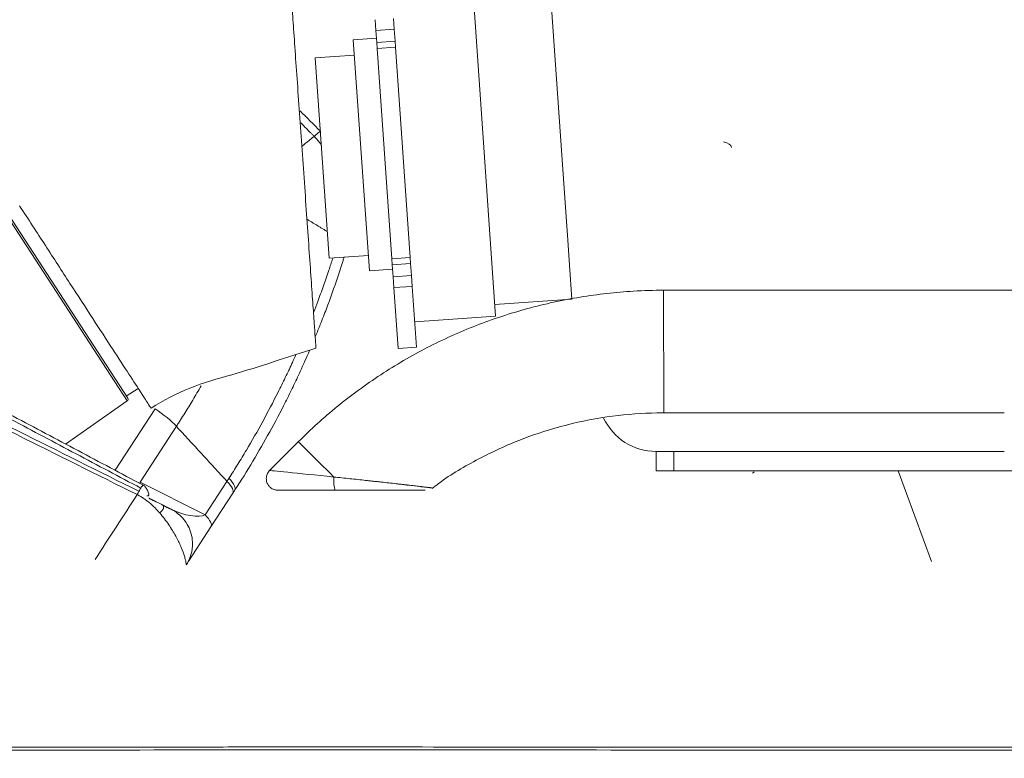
# Model space of a CAD drawing. Header units: millimetres. Extents: x -8 to 594, y 0 to 420.
# Tile 99 of 249: x 148 to 161, y 216 to 226. Entities that reach past the tile are written whole.
import ezdxf

# ---------------------------------------------------------------- set-up
doc = ezdxf.new("R2010")
doc.units = ezdxf.units.MM
doc.layers.add('1', color=7, linetype='Continuous', true_color=0xffffff)

msp = doc.modelspace()

# ---------------------------------------------------------------- linework, layer by layer
at = {"layer": '1', "color": 155, "linetype": 'Continuous', "lineweight": 18}
for p, q in [((154.064, 226.33), (154.371, 221.941)), ((155.266, 223.472), (155.065, 226.355)), ((152.819, 225.642), (152.809, 225.781)), ((153.049, 225.798), (153.058, 225.659)), ((152.819, 225.642), (152.83, 225.484)), ((153.069, 225.501), (153.058, 225.659)), ((152.826, 225.542), (152.527, 225.521)), ((152.527, 225.521), (152.736, 222.528)), ((152.83, 225.484), (152.835, 225.406)), ((153.075, 225.423), (153.069, 225.501)), ((152.541, 225.321), (152.032, 225.286)), ((152.835, 225.406), (153.026, 222.685)), ((153.265, 222.702), (153.075, 225.423)), ((152.032, 225.286), (152.213, 222.692)), ((155.305, 222.924), (155.266, 223.472)), ((148.05, 223.269), (149.604, 220.877)), ((155.327, 222.602), (155.305, 222.924)), ((152.213, 222.692), (152.722, 222.728)), ((153.026, 222.685), (153.031, 222.607)), ((153.27, 222.624), (153.265, 222.702)), ((152.736, 222.528), (153.035, 222.549)), ((153.031, 222.607), (153.042, 222.449)), ((153.282, 222.466), (153.27, 222.624)), ((155.358, 222.16), (155.327, 222.602)), ((153.052, 222.31), (153.042, 222.449)), ((153.282, 222.466), (153.291, 222.327)), ((153.107, 221.522), (153.052, 222.31)), ((153.291, 222.327), (153.346, 221.538)), ((203.741, 222.284), (156.548, 222.276)), ((203.741, 222.284), (156.548, 222.276)), ((154.36, 222.091), (155.358, 222.16)), ((153.323, 221.868), (154.371, 221.941)), ((153.107, 221.522), (153.346, 221.538)), ((149.586, 220.904), (149.74, 221.004)), ((148.8, 220.284), (149.597, 220.842)), ((156.549, 220.688), (160.962, 220.689)), ((156.549, 220.688), (160.962, 220.689)), ((151.816, 220.315), (151.443, 219.942)), ((151.816, 220.315), (151.443, 219.942)), ((156.45, 220.189), (156.68, 220.189)), ((156.45, 219.939), (156.45, 220.189)), ((156.68, 220.189), (160.962, 220.189)), ((156.68, 219.939), (156.45, 219.939)), ((156.68, 219.939), (162.747, 219.939)), ((159.588, 219.939), (160.017, 218.763)), ((150.968, 219.65), (150.683, 219.211)), ((150.683, 219.211), (150.398, 218.772))]:
    msp.add_line(p, q, dxfattribs=at)
at = {"layer": '1', "color": 155, "linetype": 'Continuous', "lineweight": 13}
for p, q in [((153.058, 225.659), (152.819, 225.642)), ((152.83, 225.484), (153.069, 225.501)), ((153.075, 225.423), (152.835, 225.406)), ((148.03, 223.256), (149.597, 220.842)), ((153.026, 222.685), (153.265, 222.702)), ((153.27, 222.624), (153.031, 222.607)), ((153.042, 222.449), (153.282, 222.466)), ((153.291, 222.327), (153.052, 222.31)), ((156.548, 222.276), (156.549, 220.688)), ((156.548, 222.276), (156.549, 220.688)), ((149.442, 219.944), (149.959, 220.74)), ((150.235, 220.514), (149.765, 219.789)), ((156.68, 220.189), (156.68, 219.939)), ((149.765, 219.789), (150.609, 219.368)), ((150.609, 219.368), (150.89, 219.801))]:
    msp.add_line(p, q, dxfattribs=at)
at = {"layer": '1', "color": 155, "linetype": 'Continuous', "lineweight": 18}
for centre, radius, start, end in [((149.583, 220.863), 0.0254, 305, 33), ((156.45, 220.939), 0.75, 205.0453, 270)]:
    msp.add_arc(centre, radius, start, end, dxfattribs=at)
at = {"layer": '1', "color": 155, "linetype": 'Continuous', "lineweight": 13}
for centre, major_axis, ratio, start_param, end_param in [((152.377, 219.753), (-0.561, 0.561), 0.001233, 4.89715, 6.2842), ((152.377, 219.753), (-0.561, 0.561), 0.001233, 4.89715, 6.2842), ((150.573, 219.961), (-0.419, 0.272), 0.240411, 3.141593, 3.929638), ((152.46, 219.836), (-1.016, 0.106), 0.001347, 4.896049, 6.281375), ((152.46, 219.836), (-1.016, 0.106), 0.001347, 4.896049, 6.281375), ((152.294, 219.837), (0, -0.15), 0.130129, 4.581229, 6.281427), ((152.294, 219.837), (0, -0.15), 0.130129, 4.581229, 6.281427), ((149.868, 219.755), (-0.067, -0.134), 0.72566, 4.814882, 4.924363), ((149.728, 219.625), (-0.0446, -0.0895), 0.026436, 4.1793, 4.685513), ((152.46, 219.686), (0.91, 0), 0.001233, 2.953183, 3.519019), ((152.46, 219.686), (0.91, 0), 0.001233, 2.953183, 3.519019), ((152.46, 219.686), (0.91, 0), 0.001233, 2.953183, 3.519019), ((150.3, 219.54), (-0.347, 0.133), 0.393819, 1.331655, 2.799958), ((150.263, 219.484), (0.419, -0.272), 0.258788, 0, 0.787486)]:
    msp.add_ellipse(centre, major_axis=major_axis, ratio=ratio, start_param=start_param, end_param=end_param, dxfattribs=at)
at = {"layer": '1', "color": 155, "linetype": 'Continuous', "lineweight": 18}
for start_param, end_param in [(1.754316, 2.953183), (1.754316, 2.953183), (3.519019, 4.528869), (3.519019, 4.528869), (3.519019, 4.528869)]:
    msp.add_ellipse((152.46, 219.686), major_axis=(0.91, 0), ratio=0.001233, start_param=start_param, end_param=end_param, dxfattribs=at)
for points, degree, knots in [([(151.701, 226.416), (151.701, 226.416), (151.703, 226.384), (151.713, 226.244), (151.729, 226.017), (151.75, 225.711), (151.776, 225.338), (151.806, 224.913), (151.839, 224.451), (151.861, 224.131), (151.872, 223.972)], 3, [0, 0, 0, 0, 0.125, 0.25, 0.375, 0.5, 0.625, 0.75, 0.875, 1, 1, 1, 1]), ([(152.101, 224.335), (152.101, 224.335), (152.101, 224.335), (152.101, 224.335), (152.101, 224.335), (152.101, 224.335), (152.101, 224.335), (152.101, 224.335), (152.101, 224.335), (152.101, 224.335), (152.101, 224.335), (152.101, 224.335), (152.101, 224.335), (152.101, 224.335), (152.101, 224.335), (152.101, 224.334), (152.101, 224.334), (152.101, 224.334), (152.101, 224.334), (152.1, 224.334), (152.1, 224.334), (152.099, 224.334), (152.098, 224.333), (152.097, 224.333), (152.096, 224.332), (152.094, 224.331), (152.093, 224.33), (152.091, 224.329), (152.091, 224.328), (152.089, 224.327), (152.089, 224.327), (152.085, 224.324), (152.082, 224.322), (152.075, 224.317), (152.071, 224.313), (152.063, 224.306), (152.053, 224.299), (152.043, 224.29), (152.031, 224.28), (152.025, 224.275), (152.019, 224.269)], 3, [0, 0, 0, 0, 0.000977, 0.000977, 0.001953, 0.001953, 0.003906, 0.003906, 0.007813, 0.007813, 0.015625, 0.015625, 0.03125, 0.03125, 0.046875, 0.046875, 0.0625, 0.0625, 0.09375, 0.09375, 0.125, 0.125, 0.1875, 0.1875, 0.25, 0.25, 0.3125, 0.3125, 0.34375, 0.34375, 0.375, 0.375, 0.5, 0.5, 0.625, 0.625, 0.75, 0.875, 0.875, 1, 1, 1, 1]), ([(151.872, 223.972), (151.883, 223.812), (151.906, 223.492), (151.938, 223.03), (151.968, 222.605), (151.994, 222.232), (152.015, 221.926), (152.031, 221.699), (152.041, 221.559), (152.043, 221.527), (152.043, 221.527), (152.043, 221.527)], 3, [0, 0, 0, 0, 0.124992, 0.249984, 0.374977, 0.499969, 0.624961, 0.749953, 0.874945, 0.999938, 1, 1, 1, 1]), ([(149.906, 220.748), (149.906, 220.748), (149.906, 220.748), (149.884, 220.782), (149.787, 220.932), (149.629, 221.176), (149.416, 221.504), (149.156, 221.903), (148.86, 222.359), (148.539, 222.854), (148.316, 223.197), (148.204, 223.369)], 3, [0, 0, 0, 0, 0.000062, 0.125055, 0.250047, 0.375039, 0.500031, 0.625023, 0.750016, 0.875008, 1, 1, 1, 1]), ([(152.407, 222.704), (152.403, 222.69), (152.376, 222.605), (152.349, 222.521), (152.279, 222.313), (152.23, 222.175), (152.166, 222.003), (152.153, 221.969), (152.126, 221.9), (152.093, 221.816), (152.06, 221.733), (152.039, 221.683)], 3, [0, 0, 0, 0, 0.041018, 0.243827, 0.243827, 0.649445, 0.649445, 0.750849, 0.750849, 0.852254, 1, 1, 1, 1]), ([(156.548, 222.276), (156.418, 222.276), (156.056, 222.265), (155.463, 222.199), (154.78, 222.05), (154.117, 221.831), (153.48, 221.544), (152.876, 221.192), (152.317, 220.783), (151.976, 220.475), (151.816, 220.315)], 3, [0, 0, 0, 0, 0.074282, 0.206989, 0.339738, 0.472487, 0.605236, 0.737985, 0.870734, 1, 1, 1, 1]), ([(156.548, 222.276), (156.418, 222.276), (156.056, 222.265), (155.463, 222.199), (154.78, 222.05), (154.117, 221.831), (153.48, 221.544), (152.876, 221.192), (152.317, 220.783), (151.976, 220.475), (151.816, 220.315)], 3, [0, 0, 0, 0, 0.074282, 0.206989, 0.339738, 0.472487, 0.605236, 0.737985, 0.870734, 1, 1, 1, 1]), ([(149.906, 220.748), (150.068, 220.85), (150.402, 221.031), (151.141, 221.227), (151.68, 221.412), (152.043, 221.527)], 3, [0, 0, 0, 0, 0.248705, 0.499136, 1, 1, 1, 1]), ([(151.96, 221.496), (151.921, 221.405), (151.881, 221.315), (151.825, 221.192), (151.809, 221.159), (151.778, 221.093), (151.73, 220.993), (151.682, 220.895), (151.583, 220.699), (151.446, 220.44), (151.228, 220.06), (151.073, 219.812), (150.993, 219.689)], 3, [0, 0, 0, 0, 0.143973, 0.143973, 0.197475, 0.197475, 0.250976, 0.35798, 0.35798, 0.571987, 0.785993, 1, 1, 1, 1]), ([(153.551, 219.709), (153.578, 219.731), (153.765, 219.879), (154.15, 220.099), (154.702, 220.357), (155.285, 220.542), (155.874, 220.655), (156.298, 220.686), (156.52, 220.688), (156.549, 220.688)], 3, [0, 0, 0, 0, 0.032477, 0.222546, 0.412615, 0.602684, 0.792754, 0.97285, 1, 1, 1, 1]), ([(153.551, 219.709), (153.578, 219.731), (153.765, 219.879), (154.15, 220.099), (154.702, 220.357), (155.285, 220.542), (155.874, 220.655), (156.298, 220.686), (156.52, 220.688), (156.549, 220.688)], 3, [0, 0, 0, 0, 0.032477, 0.222546, 0.412615, 0.602684, 0.792754, 0.97285, 1, 1, 1, 1]), ([(151.47, 219.963), (151.468, 219.962), (151.452, 219.953), (151.427, 219.926), (151.403, 219.88), (151.397, 219.826), (151.409, 219.777), (151.433, 219.739), (151.46, 219.714), (151.486, 219.699), (151.509, 219.691), (151.526, 219.688), (151.536, 219.687), (151.541, 219.686), (151.544, 219.686), (151.547, 219.686), (151.552, 219.686), (151.565, 219.686), (151.596, 219.686), (151.62, 219.686)], 3, [0, 0, 0, 0, 0.01128, 0.089858, 0.172541, 0.260129, 0.347026, 0.4159, 0.47369, 0.522303, 0.561747, 0.591171, 0.605605, 0.614251, 0.622472, 0.635239, 0.663995, 0.795691, 1, 1, 1, 1]), ([(151.47, 219.963), (151.468, 219.962), (151.452, 219.953), (151.427, 219.926), (151.403, 219.88), (151.397, 219.826), (151.409, 219.777), (151.433, 219.739), (151.46, 219.714), (151.486, 219.699), (151.509, 219.691), (151.526, 219.688), (151.536, 219.687), (151.541, 219.686), (151.544, 219.686), (151.547, 219.686), (151.552, 219.686), (151.565, 219.686), (151.596, 219.686), (151.62, 219.686)], 3, [0, 0, 0, 0, 0.01128, 0.089858, 0.172541, 0.260129, 0.347026, 0.4159, 0.47369, 0.522303, 0.561747, 0.591171, 0.605605, 0.614251, 0.622472, 0.635239, 0.663995, 0.795691, 1, 1, 1, 1]), ([(149.851, 219.613), (149.852, 219.613), (149.857, 219.613), (149.864, 219.613), (149.872, 219.617), (149.876, 219.623), (149.876, 219.637), (149.867, 219.665), (149.853, 219.7), (149.838, 219.721), (149.833, 219.727)], 3, [0, 0, 0, 0, 0.011489, 0.101935, 0.185859, 0.269583, 0.359339, 0.575132, 0.860878, 1, 1, 1, 1]), ([(153.46, 219.687), (153.458, 219.687), (153.455, 219.687), (153.448, 219.687), (153.443, 219.687), (153.435, 219.687), (153.433, 219.687), (153.428, 219.687), (153.426, 219.687), (153.423, 219.687), (153.421, 219.687), (153.413, 219.687), (153.406, 219.687), (153.39, 219.687), (153.381, 219.687), (153.363, 219.687), (153.354, 219.687), (153.341, 219.687), (153.339, 219.687), (153.333, 219.687), (153.331, 219.687), (153.323, 219.687), (153.318, 219.687), (153.302, 219.687), (153.291, 219.687), (153.268, 219.687), (153.256, 219.687), (153.232, 219.687), (153.22, 219.687), (153.195, 219.687), (153.183, 219.687), (153.163, 219.687), (153.157, 219.687), (153.144, 219.687), (153.137, 219.687), (153.117, 219.687), (153.104, 219.687), (153.064, 219.687), (153.036, 219.687), (152.981, 219.687), (152.953, 219.687), (152.896, 219.687), (152.867, 219.687), (152.808, 219.688), (152.778, 219.688), (152.745, 219.688), (152.741, 219.688), (152.733, 219.688), (152.722, 219.688), (152.696, 219.688), (152.673, 219.688), (152.628, 219.688), (152.567, 219.688), (152.507, 219.688), (152.446, 219.688), (152.416, 219.688), (152.355, 219.687), (152.324, 219.687), (152.294, 219.687)], 3, [0, 0, 0, 0, 0.030444, 0.030444, 0.062763, 0.062763, 0.078922, 0.078922, 0.087001, 0.087001, 0.095081, 0.095081, 0.1274, 0.1274, 0.159718, 0.159718, 0.192037, 0.192037, 0.200116, 0.200116, 0.208196, 0.208196, 0.224355, 0.224355, 0.256674, 0.256674, 0.288992, 0.288992, 0.321311, 0.321311, 0.353629, 0.353629, 0.369789, 0.369789, 0.385948, 0.385948, 0.418266, 0.418266, 0.482903, 0.482903, 0.547541, 0.547541, 0.612178, 0.612178, 0.676815, 0.676815, 0.684894, 0.684894, 0.692974, 0.709133, 0.741452, 0.741452, 0.806089, 0.870726, 0.870726, 0.935363, 0.935363, 1, 1, 1, 1]), ([(153.46, 219.687), (153.458, 219.687), (153.455, 219.687), (153.448, 219.687), (153.443, 219.687), (153.435, 219.687), (153.433, 219.687), (153.428, 219.687), (153.426, 219.687), (153.423, 219.687), (153.421, 219.687), (153.413, 219.687), (153.406, 219.687), (153.39, 219.687), (153.381, 219.687), (153.363, 219.687), (153.354, 219.687), (153.341, 219.687), (153.339, 219.687), (153.333, 219.687), (153.331, 219.687), (153.323, 219.687), (153.318, 219.687), (153.302, 219.687), (153.291, 219.687), (153.268, 219.687), (153.256, 219.687), (153.232, 219.687), (153.22, 219.687), (153.195, 219.687), (153.183, 219.687), (153.163, 219.687), (153.157, 219.687), (153.144, 219.687), (153.137, 219.687), (153.117, 219.687), (153.104, 219.687), (153.064, 219.687), (153.036, 219.687), (152.981, 219.687), (152.953, 219.687), (152.896, 219.687), (152.867, 219.687), (152.808, 219.688), (152.778, 219.688), (152.745, 219.688), (152.741, 219.688), (152.733, 219.688), (152.722, 219.688), (152.696, 219.688), (152.673, 219.688), (152.628, 219.688), (152.567, 219.688), (152.507, 219.688), (152.446, 219.688), (152.416, 219.688), (152.355, 219.687), (152.324, 219.687), (152.294, 219.687)], 3, [0, 0, 0, 0, 0.030444, 0.030444, 0.062763, 0.062763, 0.078922, 0.078922, 0.087001, 0.087001, 0.095081, 0.095081, 0.1274, 0.1274, 0.159718, 0.159718, 0.192037, 0.192037, 0.200116, 0.200116, 0.208196, 0.208196, 0.224355, 0.224355, 0.256674, 0.256674, 0.288992, 0.288992, 0.321311, 0.321311, 0.353629, 0.353629, 0.369789, 0.369789, 0.385948, 0.385948, 0.418266, 0.418266, 0.482903, 0.482903, 0.547541, 0.547541, 0.612178, 0.612178, 0.676815, 0.676815, 0.684894, 0.684894, 0.692974, 0.709133, 0.741452, 0.741452, 0.806089, 0.870726, 0.870726, 0.935363, 0.935363, 1, 1, 1, 1]), ([(152.294, 219.685), (152.324, 219.685), (152.355, 219.685), (152.416, 219.685), (152.447, 219.685), (152.493, 219.685), (152.508, 219.685), (152.531, 219.685), (152.539, 219.685), (152.554, 219.685), (152.562, 219.685), (152.6, 219.685), (152.63, 219.685), (152.69, 219.685), (152.72, 219.685), (152.78, 219.685), (152.809, 219.685), (152.868, 219.685), (152.897, 219.686), (152.94, 219.686), (152.954, 219.686), (152.976, 219.686), (152.983, 219.686), (152.997, 219.686), (153.004, 219.686), (153.039, 219.686), (153.066, 219.686), (153.107, 219.686), (153.12, 219.686), (153.146, 219.686), (153.159, 219.686), (153.184, 219.686), (153.197, 219.686), (153.222, 219.686), (153.234, 219.686), (153.249, 219.686), (153.252, 219.686), (153.258, 219.686), (153.261, 219.686), (153.269, 219.686), (153.275, 219.686), (153.292, 219.686), (153.303, 219.686), (153.325, 219.686), (153.335, 219.686), (153.355, 219.686), (153.364, 219.686), (153.378, 219.686), (153.382, 219.686), (153.388, 219.686), (153.391, 219.686), (153.395, 219.686), (153.397, 219.686), (153.407, 219.686), (153.414, 219.686), (153.427, 219.686), (153.433, 219.686), (153.441, 219.686), (153.444, 219.686), (153.447, 219.686), (153.448, 219.686), (153.45, 219.686), (153.451, 219.686), (153.451, 219.686)], 3, [0, 0, 0, 0, 0.066809, 0.066809, 0.133618, 0.133618, 0.167023, 0.167023, 0.183725, 0.183725, 0.200428, 0.200428, 0.267237, 0.267237, 0.334046, 0.334046, 0.400855, 0.400855, 0.467664, 0.467664, 0.501069, 0.501069, 0.517771, 0.517771, 0.534474, 0.534474, 0.601283, 0.601283, 0.634687, 0.634687, 0.668092, 0.668092, 0.701497, 0.701497, 0.734901, 0.734901, 0.743252, 0.743252, 0.751603, 0.751603, 0.768306, 0.768306, 0.80171, 0.80171, 0.835115, 0.835115, 0.86852, 0.86852, 0.885222, 0.885222, 0.893573, 0.893573, 0.901924, 0.901924, 0.935329, 0.935329, 0.968733, 0.968733, 0.985436, 0.985436, 0.993787, 0.993787, 1, 1, 1, 1]), ([(152.294, 219.685), (152.324, 219.685), (152.355, 219.685), (152.416, 219.685), (152.447, 219.685), (152.493, 219.685), (152.508, 219.685), (152.531, 219.685), (152.539, 219.685), (152.554, 219.685), (152.562, 219.685), (152.6, 219.685), (152.63, 219.685), (152.69, 219.685), (152.72, 219.685), (152.78, 219.685), (152.809, 219.685), (152.868, 219.685), (152.897, 219.686), (152.94, 219.686), (152.954, 219.686), (152.976, 219.686), (152.983, 219.686), (152.997, 219.686), (153.004, 219.686), (153.039, 219.686), (153.066, 219.686), (153.107, 219.686), (153.12, 219.686), (153.146, 219.686), (153.159, 219.686), (153.184, 219.686), (153.197, 219.686), (153.222, 219.686), (153.234, 219.686), (153.249, 219.686), (153.252, 219.686), (153.258, 219.686), (153.261, 219.686), (153.269, 219.686), (153.275, 219.686), (153.292, 219.686), (153.303, 219.686), (153.325, 219.686), (153.335, 219.686), (153.355, 219.686), (153.364, 219.686), (153.378, 219.686), (153.382, 219.686), (153.388, 219.686), (153.391, 219.686), (153.395, 219.686), (153.397, 219.686), (153.407, 219.686), (153.414, 219.686), (153.427, 219.686), (153.433, 219.686), (153.441, 219.686), (153.444, 219.686), (153.447, 219.686), (153.448, 219.686), (153.45, 219.686), (153.451, 219.686), (153.451, 219.686)], 3, [0, 0, 0, 0, 0.066809, 0.066809, 0.133618, 0.133618, 0.167023, 0.167023, 0.183725, 0.183725, 0.200428, 0.200428, 0.267237, 0.267237, 0.334046, 0.334046, 0.400855, 0.400855, 0.467664, 0.467664, 0.501069, 0.501069, 0.517771, 0.517771, 0.534474, 0.534474, 0.601283, 0.601283, 0.634687, 0.634687, 0.668092, 0.668092, 0.701497, 0.701497, 0.734901, 0.734901, 0.743252, 0.743252, 0.751603, 0.751603, 0.768306, 0.768306, 0.80171, 0.80171, 0.835115, 0.835115, 0.86852, 0.86852, 0.885222, 0.885222, 0.893573, 0.893573, 0.901924, 0.901924, 0.935329, 0.935329, 0.968733, 0.968733, 0.985436, 0.985436, 0.993787, 0.993787, 1, 1, 1, 1]), ([(149.972, 219.536), (149.978, 219.533), (149.991, 219.527), (150.011, 219.518), (150.03, 219.51), (150.043, 219.502), (150.05, 219.498), (150.051, 219.498)], 3, [0, 0, 0, 0, 0.240848, 0.481696, 0.722543, 0.963391, 1, 1, 1, 1]), ([(150.056, 219.494), (150.088, 219.478), (150.137, 219.453), (150.167, 219.439), (150.167, 219.439)], 2, [0, 0, 0, 0.320693, 0.660501, 1, 1, 1]), ([(150.363, 218.719), (150.373, 218.733), (150.39, 218.764), (150.411, 218.812), (150.428, 218.862), (150.439, 218.914), (150.444, 218.966), (150.444, 219.037), (150.43, 219.124), (150.391, 219.222), (150.333, 219.311), (150.258, 219.385), (150.198, 219.423), (150.167, 219.439)], 3, [0, 0, 0, 0, 0.0625, 0.125, 0.1875, 0.25, 0.3125, 0.375, 0.5, 0.625, 0.75, 0.875, 1, 1, 1, 1]), ([(221.143, 216.645), (220.94, 216.645), (220.667, 216.644), (219.982, 216.64), (219.568, 216.638), (218.845, 216.635), (218.586, 216.633), (218.172, 216.631), (218.03, 216.631), (217.736, 216.629), (217.586, 216.628), (216.819, 216.624), (216.159, 216.62), (215.405, 216.616), (215.361, 216.616), (215.272, 216.615), (215.226, 216.615), (215.095, 216.614), (215.015, 216.613), (214.799, 216.612), (214.685, 216.611), (214.561, 216.61), (214.527, 216.61), (214.489, 216.61), (214.478, 216.61), (214.455, 216.61), (214.444, 216.61), (214.384, 216.609), (214.332, 216.609), (214.163, 216.607), (214.032, 216.606), (213.846, 216.604), (213.808, 216.603), (213.749, 216.603), (213.729, 216.603), (213.691, 216.602), (213.672, 216.602), (213.58, 216.601), (213.514, 216.6), (213.398, 216.598), (213.348, 216.597), (213.286, 216.597), (213.268, 216.596), (213.234, 216.596), (213.218, 216.595), (213.191, 216.594), (213.18, 216.594), (213.153, 216.593), (213.139, 216.592), (213.093, 216.59), (213.058, 216.588), (213.003, 216.585), (212.985, 216.584), (212.95, 216.582), (212.935, 216.581), (212.891, 216.579), (212.868, 216.578), (212.826, 216.577), (212.808, 216.576), (212.769, 216.575), (212.748, 216.575), (212.705, 216.574), (212.682, 216.573), (212.653, 216.573), (212.647, 216.573), (212.635, 216.572), (212.629, 216.572), (212.604, 216.572), (212.581, 216.571), (212.524, 216.57), (212.489, 216.57), (212.407, 216.568), (212.367, 216.567), (212.31, 216.566), (212.292, 216.566), (212.255, 216.565), (212.236, 216.565), (212.174, 216.563), (212.126, 216.562), (212.019, 216.56), (211.961, 216.559), (211.836, 216.557), (211.77, 216.557), (211.629, 216.556), (211.553, 216.555), (211.392, 216.554), (211.308, 216.553), (211.133, 216.552), (211.041, 216.551), (210.852, 216.55), (210.752, 216.549), (210.456, 216.547), (210.259, 216.545), (209.864, 216.542), (209.667, 216.541), (209.273, 216.538), (209.076, 216.536), (208.489, 216.532), (208.102, 216.529), (206.954, 216.521), (206.206, 216.516), (205.108, 216.508), (204.746, 216.506), (204.209, 216.502), (204.031, 216.501), (203.678, 216.499), (203.502, 216.498), (202.629, 216.492), (201.971, 216.488), (200.116, 216.476), (199.036, 216.469), (197.883, 216.461), (197.662, 216.46), (197.239, 216.457), (197.032, 216.456), (196.428, 216.451), (196.046, 216.449), (194.961, 216.441), (194.319, 216.437), (193.199, 216.429), (192.722, 216.425), (192.129, 216.421), (191.953, 216.419), (191.719, 216.417), (191.646, 216.417), (191.562, 216.416), (191.545, 216.416), (191.51, 216.416), (191.492, 216.416), (191.434, 216.415), (191.392, 216.415), (191.163, 216.413), (190.922, 216.411), (190.472, 216.408), (190.306, 216.406), (190.079, 216.404), (190.032, 216.403), (189.942, 216.402), (189.897, 216.402), (189.766, 216.4), (189.682, 216.399), (189.439, 216.396), (189.289, 216.393), (189.023, 216.389), (188.906, 216.386), (188.757, 216.384), (188.712, 216.383), (188.63, 216.381), (188.595, 216.38), (188.497, 216.379), (188.447, 216.378), (188.375, 216.379), (188.343, 216.379), (188.295, 216.381), (188.279, 216.381), (188.256, 216.382), (188.248, 216.382), (188.236, 216.383), (188.232, 216.383), (188.224, 216.383), (188.219, 216.383), (188.198, 216.384), (188.177, 216.385), (188.139, 216.385), (188.13, 216.385), (188.113, 216.385), (188.105, 216.385), (188.081, 216.385), (188.066, 216.384), (188.038, 216.384), (188.026, 216.384), (188, 216.383), (187.987, 216.382), (187.947, 216.381), (187.92, 216.38), (187.882, 216.379), (187.869, 216.379), (187.854, 216.378), (187.85, 216.378), (187.838, 216.378), (187.831, 216.378), (187.805, 216.377), (187.783, 216.377), (187.741, 216.376), (187.725, 216.376), (187.691, 216.376), (187.672, 216.376), (187.614, 216.375), (187.576, 216.375), (187.461, 216.373), (187.385, 216.372), (187.271, 216.371), (187.233, 216.37), (187.177, 216.37), (187.158, 216.37), (187.121, 216.369), (187.102, 216.369), (187.001, 216.368), (186.898, 216.367), (186.71, 216.365), (186.642, 216.365), (186.532, 216.364), (186.494, 216.363), (186.416, 216.363), (186.374, 216.363), (186.171, 216.361), (186.012, 216.36), (185.819, 216.359), (185.78, 216.359), (185.704, 216.358), (185.667, 216.358), (185.553, 216.358), (185.468, 216.357), (185.186, 216.356), (184.962, 216.355), (184.186, 216.352), (183.527, 216.35), (182.633, 216.348), (182.531, 216.348), (182.324, 216.347), (182.217, 216.347), (181.897, 216.347), (181.679, 216.347), (181.014, 216.346), (180.555, 216.345), (179.842, 216.345), (179.601, 216.345), (179.233, 216.345), (179.109, 216.345), (178.86, 216.345), (178.734, 216.345), (178.089, 216.345), (177.529, 216.345), (176.321, 216.345), (175.674, 216.345), (174.636, 216.346), (174.28, 216.346), (173.728, 216.346), (173.542, 216.346), (173.17, 216.347), (172.983, 216.347), (171.296, 216.348), (169.751, 216.349), (166.567, 216.352), (164.928, 216.354), (162.819, 216.355), (162.394, 216.356), (161.538, 216.356), (161.11, 216.357), (159.826, 216.357), (158.969, 216.358), (157.683, 216.359), (157.254, 216.359), (156.61, 216.359), (156.396, 216.359), (155.966, 216.359), (155.752, 216.359), (154.699, 216.359), (153.896, 216.36), (152.372, 216.36), (151.651, 216.36), (150.799, 216.36), (150.632, 216.359), (150.301, 216.359), (150.139, 216.359), (149.653, 216.359), (149.328, 216.359), (148.678, 216.358), (148.352, 216.358), (147.864, 216.357), (147.701, 216.357), (147.457, 216.357), (147.375, 216.357), (147.213, 216.357), (147.131, 216.356), (146.393, 216.356), (145.692, 216.355), (144.762, 216.354), (144.573, 216.354), (144.286, 216.353), (144.189, 216.353), (143.997, 216.353), (143.901, 216.353), (143.424, 216.352), (143.049, 216.352), (141.942, 216.35), (141.23, 216.349), (139.855, 216.346), (139.193, 216.344), (138.395, 216.342), (138.238, 216.341), (137.924, 216.34), (137.767, 216.339), (137.3, 216.338), (136.992, 216.337), (136.075, 216.333), (135.476, 216.33), (134.299, 216.323), (133.721, 216.319), (132.867, 216.313), (132.585, 216.31), (132.027, 216.305), (131.748, 216.303), (130.911, 216.296), (130.354, 216.291), (128.683, 216.275), (127.571, 216.263), (126.457, 216.251)], 3, [0, 0, 0, 0, 0.03125, 0.03125, 0.0625, 0.0625, 0.078125, 0.078125, 0.085938, 0.085938, 0.09375, 0.09375, 0.125, 0.125, 0.126953, 0.126953, 0.128906, 0.128906, 0.132812, 0.132812, 0.140625, 0.140625, 0.144531, 0.144531, 0.146484, 0.146484, 0.148438, 0.148438, 0.15625, 0.15625, 0.171875, 0.171875, 0.175781, 0.175781, 0.177734, 0.177734, 0.179688, 0.179688, 0.1875, 0.1875, 0.195312, 0.195312, 0.199219, 0.199219, 0.203125, 0.203125, 0.207031, 0.207031, 0.210938, 0.210938, 0.21875, 0.21875, 0.222656, 0.222656, 0.226562, 0.226562, 0.234375, 0.234375, 0.242188, 0.242188, 0.25, 0.25, 0.257812, 0.257812, 0.259766, 0.259766, 0.261719, 0.261719, 0.265625, 0.265625, 0.269531, 0.269531, 0.273438, 0.273438, 0.275391, 0.275391, 0.277344, 0.277344, 0.28125, 0.28125, 0.285156, 0.285156, 0.289062, 0.289062, 0.292969, 0.292969, 0.296875, 0.296875, 0.300781, 0.300781, 0.304688, 0.304688, 0.3125, 0.3125, 0.320312, 0.320312, 0.328125, 0.328125, 0.34375, 0.34375, 0.375, 0.375, 0.390625, 0.390625, 0.398438, 0.398438, 0.40625, 0.40625, 0.4375, 0.4375, 0.5, 0.5, 0.515625, 0.515625, 0.53125, 0.53125, 0.5625, 0.5625, 0.625, 0.625, 0.6875, 0.6875, 0.71875, 0.71875, 0.734375, 0.734375, 0.738281, 0.738281, 0.742188, 0.742188, 0.75, 0.75, 0.78125, 0.78125, 0.796875, 0.796875, 0.800781, 0.800781, 0.804688, 0.804688, 0.8125, 0.8125, 0.828125, 0.828125, 0.84375, 0.84375, 0.851562, 0.851562, 0.859375, 0.859375, 0.875, 0.875, 0.890625, 0.890625, 0.898438, 0.898438, 0.902344, 0.902344, 0.904297, 0.904297, 0.90625, 0.90625, 0.910156, 0.910156, 0.911133, 0.911133, 0.912109, 0.912109, 0.914062, 0.914062, 0.916016, 0.916016, 0.917969, 0.917969, 0.921875, 0.921875, 0.923828, 0.923828, 0.924316, 0.924316, 0.924805, 0.924805, 0.925781, 0.925781, 0.92627, 0.92627, 0.926758, 0.926758, 0.927734, 0.927734, 0.929688, 0.929688, 0.930664, 0.930664, 0.931152, 0.931152, 0.931641, 0.931641, 0.933594, 0.933594, 0.93457, 0.93457, 0.935059, 0.935059, 0.935547, 0.935547, 0.9375, 0.9375, 0.937988, 0.937988, 0.938477, 0.938477, 0.939453, 0.939453, 0.941406, 0.941406, 0.945312, 0.945312, 0.945801, 0.945801, 0.946289, 0.946289, 0.947266, 0.947266, 0.949219, 0.949219, 0.950195, 0.950195, 0.950684, 0.950684, 0.951172, 0.951172, 0.953125, 0.953125, 0.955078, 0.955078, 0.956055, 0.956055, 0.956543, 0.956543, 0.957031, 0.957031, 0.960938, 0.960938, 0.964844, 0.964844, 0.96582, 0.96582, 0.966797, 0.966797, 0.96875, 0.96875, 0.969727, 0.969727, 0.970215, 0.970215, 0.970703, 0.970703, 0.972656, 0.972656, 0.974609, 0.974609, 0.975098, 0.975098, 0.975586, 0.975586, 0.976562, 0.976562, 0.977539, 0.977539, 0.978027, 0.978027, 0.978271, 0.978271, 0.978516, 0.978516, 0.980469, 0.980469, 0.980957, 0.980957, 0.981201, 0.981201, 0.981445, 0.981445, 0.982422, 0.982422, 0.984375, 0.984375, 0.986328, 0.986328, 0.986816, 0.986816, 0.987305, 0.987305, 0.988281, 0.988281, 0.990234, 0.990234, 0.992188, 0.992188, 0.993164, 0.993164, 0.994141, 0.994141, 0.996094, 0.996094, 1, 1, 1, 1]), ([(221.143, 216.605), (220.718, 216.604), (219.591, 216.599), (217.618, 216.589), (215.824, 216.579), (214.485, 216.57), (213.869, 216.565), (213.438, 216.559), (213.191, 216.556), (213.006, 216.545), (212.821, 216.536), (212.636, 216.533), (212.451, 216.529), (212.226, 216.525), (211.918, 216.518), (211.424, 216.515), (210.541, 216.507), (207.828, 216.487), (203.39, 216.457), (198.201, 216.424), (194.256, 216.398), (191.79, 216.378), (190.322, 216.369), (189.335, 216.356), (188.781, 216.345), (188.411, 216.338), (188.257, 216.344), (188.133, 216.347), (188.01, 216.345), (187.856, 216.338), (187.671, 216.337), (187.424, 216.334), (186.993, 216.329), (186.377, 216.324), (184.756, 216.314), (182.255, 216.307), (178.31, 216.305), (171.547, 216.308), (163.938, 216.317), (156.047, 216.321), (151.116, 216.323), (147.17, 216.318), (143.225, 216.314), (139.25, 216.308), (135.305, 216.292), (132.345, 216.272), (129.416, 216.245), (127.443, 216.224), (126.458, 216.214)], 3, [0, 0, 0, 0, 0.013462, 0.035714, 0.0625, 0.070312, 0.078124, 0.082031, 0.083984, 0.085939, 0.087893, 0.089846, 0.091799, 0.093753, 0.096999, 0.101565, 0.109377, 0.125002, 0.187501, 0.25, 0.289406, 0.312499, 0.328124, 0.335937, 0.34375, 0.345703, 0.347657, 0.348634, 0.349611, 0.351564, 0.353517, 0.355471, 0.359377, 0.367189, 0.375002, 0.410715, 0.446429, 0.5, 0.625, 0.6875, 0.75, 0.781249, 0.812499, 0.874999, 0.907194, 0.937499, 0.968776, 1, 1, 1, 1])]:
    msp.add_open_spline(points, degree=degree, knots=knots, dxfattribs=at)
for points, degree in [([(151.837, 224.599), (151.927, 224.513), (152.014, 224.425), (152.101, 224.335)], 3), ([(152.019, 224.269), (151.86, 224.14)], 1), ([(149.799, 219.754), (146.444, 221.536), (143.082, 223.305)], 2), ([(152.189, 223.036), (151.926, 223.197)], 1), ([(150.235, 220.514), (150.89, 219.801)], 1), ([(149.833, 219.727), (149.821, 219.746), (149.797, 219.755)], 2), ([(150.89, 219.801), (150.956, 219.732), (150.985, 219.676), (150.968, 219.65)], 3), ([(149.878, 219.583), (149.927, 219.558), (149.972, 219.536)], 2), ([(150.993, 219.689), (150.984, 219.676), (150.976, 219.663), (150.968, 219.65)], 3)]:
    msp.add_open_spline(points, degree=degree, dxfattribs=at)
at = {"layer": '1', "color": 155, "linetype": 'Continuous', "lineweight": 13}
for points, knots in [([(152.019, 224.269), (152.018, 224.27), (152.017, 224.271), (152.015, 224.274), (152.012, 224.277), (152.005, 224.284), (151.99, 224.299), (151.961, 224.329), (151.912, 224.38), (151.87, 224.421), (151.846, 224.445)], [0, 0, 0, 0, 0.018211, 0.018211, 0.036422, 0.072844, 0.145688, 0.291375, 0.582751, 1, 1, 1, 1]), ([(152.115, 224.157), (152.113, 224.16), (152.11, 224.164), (152.102, 224.173), (152.098, 224.179), (152.088, 224.191), (152.074, 224.208), (152.055, 224.231), (152.037, 224.25), (152.028, 224.26), (152.024, 224.264), (152.021, 224.267), (152.02, 224.268), (152.02, 224.268), (152.019, 224.269), (152.019, 224.269), (152.019, 224.269)], [0, 0, 0, 0, 0.093108, 0.093108, 0.244256, 0.244256, 0.395405, 0.697703, 0.848851, 0.924426, 0.962213, 0.981106, 0.990553, 0.995277, 0.995277, 1, 1, 1, 1]), ([(149.773, 219.713), (149.494, 219.861), (149.214, 220.009), (148.655, 220.306), (148.375, 220.454), (147.815, 220.75), (147.535, 220.898), (146.976, 221.194), (146.696, 221.342), (145.856, 221.786), (145.296, 222.081), (144.176, 222.672), (143.616, 222.968), (143.056, 223.263)], [0, 0, 0, 0, 0.125, 0.125, 0.25, 0.25, 0.375, 0.375, 0.5, 0.5, 0.75, 0.75, 1, 1, 1, 1]), ([(143.507, 222.784), (144.027, 222.525), (144.547, 222.265), (145.587, 221.747), (146.108, 221.488), (147.148, 220.969), (147.668, 220.71), (148.708, 220.191), (149.228, 219.931), (149.749, 219.672)], [0, 0, 0, 0, 0.25, 0.25, 0.5, 0.5, 0.75, 0.75, 1, 1, 1, 1]), ([(149.727, 219.629), (149.206, 219.888), (148.686, 220.147), (147.646, 220.666), (147.126, 220.925), (145.565, 221.704), (144.525, 222.222), (143.485, 222.741)], [0, 0, 0, 0, 0.25, 0.25, 0.5, 0.5, 1, 1, 1, 1]), ([(152.015, 221.995), (152.032, 222.04), (152.05, 222.086), (152.079, 222.165), (152.092, 222.198), (152.116, 222.265), (152.153, 222.366), (152.205, 222.518), (152.244, 222.637), (152.26, 222.688)], [0, 0, 0, 0, 0.198499, 0.198499, 0.34424, 0.34424, 0.48998, 0.781462, 1, 1, 1, 1]), ([(150.916, 219.84), (150.935, 219.87), (150.954, 219.9), (150.992, 219.961), (151.049, 220.052), (151.105, 220.143), (151.214, 220.327), (151.355, 220.574), (151.488, 220.827), (151.584, 221.018), (151.631, 221.114), (151.685, 221.227), (151.708, 221.275), (151.723, 221.307), (151.73, 221.324), (151.753, 221.374), (151.769, 221.408), (151.784, 221.442)], [0, 0, 0, 0, 0.058654, 0.058654, 0.117309, 0.234618, 0.234618, 0.469236, 0.703854, 0.703854, 0.821163, 0.879817, 0.909144, 0.909144, 0.938471, 0.938471, 1, 1, 1, 1]), ([(150.555, 221.039), (150.52, 220.977), (150.483, 220.915), (150.413, 220.796), (150.378, 220.74), (150.325, 220.655), (150.298, 220.612), (150.267, 220.563), (150.251, 220.538), (150.243, 220.526), (150.24, 220.521), (150.237, 220.517), (150.236, 220.516), (150.235, 220.514)], [0, 0, 0, 0, 0.348958, 0.348958, 0.674479, 0.674479, 0.83724, 0.91862, 0.95931, 0.979655, 0.989827, 0.989827, 1, 1, 1, 1]), ([(152.274, 219.857), (152.309, 219.854), (152.344, 219.85), (152.413, 219.843), (152.447, 219.839), (152.516, 219.832), (152.55, 219.828), (152.619, 219.821), (152.653, 219.818), (152.704, 219.812), (152.721, 219.81), (152.747, 219.807), (152.755, 219.806), (152.768, 219.805), (152.772, 219.805), (152.781, 219.804), (152.794, 219.802), (152.811, 219.8), (152.823, 219.799), (152.832, 219.798), (152.836, 219.798), (152.857, 219.795), (152.873, 219.794), (152.923, 219.788), (152.955, 219.784), (153.019, 219.777), (153.05, 219.774), (153.096, 219.769), (153.111, 219.767), (153.141, 219.763), (153.156, 219.762), (153.185, 219.758), (153.2, 219.757), (153.218, 219.755), (153.221, 219.754), (153.228, 219.753), (153.232, 219.753), (153.242, 219.752), (153.249, 219.751), (153.27, 219.749), (153.283, 219.747), (153.31, 219.744), (153.322, 219.743), (153.347, 219.74), (153.36, 219.738), (153.383, 219.735), (153.394, 219.734), (153.408, 219.732), (153.411, 219.732), (153.416, 219.732), (153.424, 219.731), (153.432, 219.73), (153.447, 219.728), (153.456, 219.727), (153.474, 219.725), (153.482, 219.724), (153.498, 219.722), (153.505, 219.721), (153.512, 219.72), (153.513, 219.72), (153.514, 219.72), (153.517, 219.72), (153.522, 219.719), (153.526, 219.718), (153.533, 219.718), (153.537, 219.717), (153.544, 219.716), (153.547, 219.716), (153.549, 219.716), (153.549, 219.716), (153.549, 219.715), (153.549, 219.715), (153.55, 219.715), (153.551, 219.715), (153.551, 219.715), (153.551, 219.715), (153.551, 219.715), (153.551, 219.715)], [0, 0, 0, 0, 0.062482, 0.062482, 0.124965, 0.124965, 0.187447, 0.187447, 0.24993, 0.24993, 0.281171, 0.281171, 0.296792, 0.296792, 0.304602, 0.304602, 0.312412, 0.328033, 0.335843, 0.335843, 0.343653, 0.343653, 0.374895, 0.374895, 0.437377, 0.437377, 0.499859, 0.499859, 0.531101, 0.531101, 0.562342, 0.562342, 0.593583, 0.593583, 0.601393, 0.601393, 0.609204, 0.609204, 0.624824, 0.624824, 0.656065, 0.656065, 0.687307, 0.687307, 0.718548, 0.718548, 0.749789, 0.749789, 0.757599, 0.757599, 0.76541, 0.78103, 0.78103, 0.812272, 0.812272, 0.843513, 0.843513, 0.874754, 0.874754, 0.878659, 0.878659, 0.882564, 0.890375, 0.905995, 0.905995, 0.937236, 0.937236, 0.968478, 0.968478, 0.972383, 0.972383, 0.976288, 0.976288, 0.984098, 0.999719, 0.999719, 1, 1, 1, 1]), ([(152.274, 219.857), (152.309, 219.854), (152.344, 219.85), (152.413, 219.843), (152.447, 219.839), (152.516, 219.832), (152.55, 219.828), (152.619, 219.821), (152.653, 219.818), (152.704, 219.812), (152.721, 219.81), (152.747, 219.807), (152.755, 219.806), (152.768, 219.805), (152.772, 219.805), (152.781, 219.804), (152.794, 219.802), (152.811, 219.8), (152.823, 219.799), (152.832, 219.798), (152.836, 219.798), (152.857, 219.795), (152.873, 219.794), (152.923, 219.788), (152.955, 219.784), (153.019, 219.777), (153.05, 219.774), (153.096, 219.769), (153.111, 219.767), (153.141, 219.763), (153.156, 219.762), (153.185, 219.758), (153.2, 219.757), (153.218, 219.755), (153.221, 219.754), (153.228, 219.753), (153.232, 219.753), (153.242, 219.752), (153.249, 219.751), (153.27, 219.749), (153.283, 219.747), (153.31, 219.744), (153.322, 219.743), (153.347, 219.74), (153.36, 219.738), (153.383, 219.735), (153.394, 219.734), (153.408, 219.732), (153.411, 219.732), (153.416, 219.732), (153.424, 219.731), (153.432, 219.73), (153.447, 219.728), (153.456, 219.727), (153.474, 219.725), (153.482, 219.724), (153.498, 219.722), (153.505, 219.721), (153.512, 219.72), (153.513, 219.72), (153.514, 219.72), (153.517, 219.72), (153.522, 219.719), (153.526, 219.718), (153.533, 219.718), (153.537, 219.717), (153.544, 219.716), (153.547, 219.716), (153.549, 219.716), (153.549, 219.716), (153.549, 219.715), (153.549, 219.715), (153.55, 219.715), (153.551, 219.715), (153.551, 219.715), (153.551, 219.715), (153.551, 219.715), (153.551, 219.715)], [0, 0, 0, 0, 0.062492, 0.062492, 0.124984, 0.124984, 0.187477, 0.187477, 0.249969, 0.249969, 0.281215, 0.281215, 0.296838, 0.296838, 0.304649, 0.304649, 0.312461, 0.328084, 0.335896, 0.335896, 0.343707, 0.343707, 0.374953, 0.374953, 0.437445, 0.437445, 0.499937, 0.499937, 0.531184, 0.531184, 0.56243, 0.56243, 0.593676, 0.593676, 0.601487, 0.601487, 0.609299, 0.609299, 0.624922, 0.624922, 0.656168, 0.656168, 0.687414, 0.687414, 0.71866, 0.71866, 0.749906, 0.749906, 0.757718, 0.757718, 0.765529, 0.781152, 0.781152, 0.812398, 0.812398, 0.843645, 0.843645, 0.874891, 0.874891, 0.878796, 0.878796, 0.882702, 0.890514, 0.906137, 0.906137, 0.937383, 0.937383, 0.968629, 0.968629, 0.972535, 0.972535, 0.97644, 0.97644, 0.984252, 0.999875, 0.999875, 1, 1, 1, 1]), ([(149.773, 219.713), (149.786, 219.735), (149.795, 219.75), (149.801, 219.757), (149.798, 219.749), (149.79, 219.731)], [0, 0, 0, 0, 0.5, 0.5, 1, 1, 1, 1]), ([(150.019, 219.391), (149.999, 219.413), (149.961, 219.455), (149.906, 219.507), (149.857, 219.546), (149.816, 219.576), (149.775, 219.603), (149.747, 219.618), (149.733, 219.626)], [0, 0, 0, 0, 0.245849, 0.470403, 0.611348, 0.746307, 0.875699, 1, 1, 1, 1]), ([(150.051, 219.498), (150.055, 219.494), (150.062, 219.488), (150.068, 219.478), (150.07, 219.467), (150.068, 219.452), (150.057, 219.433), (150.04, 219.412), (150.026, 219.398), (150.019, 219.391)], [0, 0, 0, 0, 0.220374, 0.350312, 0.480249, 0.610187, 0.740125, 0.870062, 1, 1, 1, 1]), ([(150.363, 218.719), (150.363, 218.72), (150.363, 218.724), (150.359, 218.748), (150.352, 218.784), (150.336, 218.844), (150.302, 218.939), (150.239, 219.073), (150.152, 219.219), (150.073, 219.328), (150.025, 219.384), (150.019, 219.391)], [0, 0, 0, 0, 0.077453, 0.162874, 0.239406, 0.325686, 0.488511, 0.651277, 0.814065, 0.976825, 1, 1, 1, 1])]:
    msp.add_open_spline(points, degree=3, knots=knots, dxfattribs=at)
for points in [[(157.426, 224.125), (157.423, 224.16), (157.386, 224.184), (157.325, 224.198)], [(149.959, 220.74), (150.069, 220.668), (150.17, 220.585), (150.235, 220.514)], [(150.89, 219.801), (150.899, 219.814), (150.907, 219.827), (150.916, 219.84)], [(157.72, 219.924), (157.72, 219.918), (157.712, 219.911), (157.699, 219.906)], [(149.75, 219.671), (149.758, 219.685), (149.765, 219.699), (149.773, 219.713)], [(149.182, 218.79), (149.364, 219.07), (149.545, 219.349), (149.727, 219.629)], [(149.727, 219.629), (149.735, 219.644), (149.743, 219.659), (149.75, 219.671)], [(149.733, 219.626), (149.731, 219.627), (149.729, 219.628), (149.727, 219.629)], [(149.749, 219.672), (149.749, 219.672), (149.749, 219.671), (149.75, 219.671)]]:
    msp.add_open_spline(points, degree=3, dxfattribs=at)

doc.saveas('drawing.dxf')
